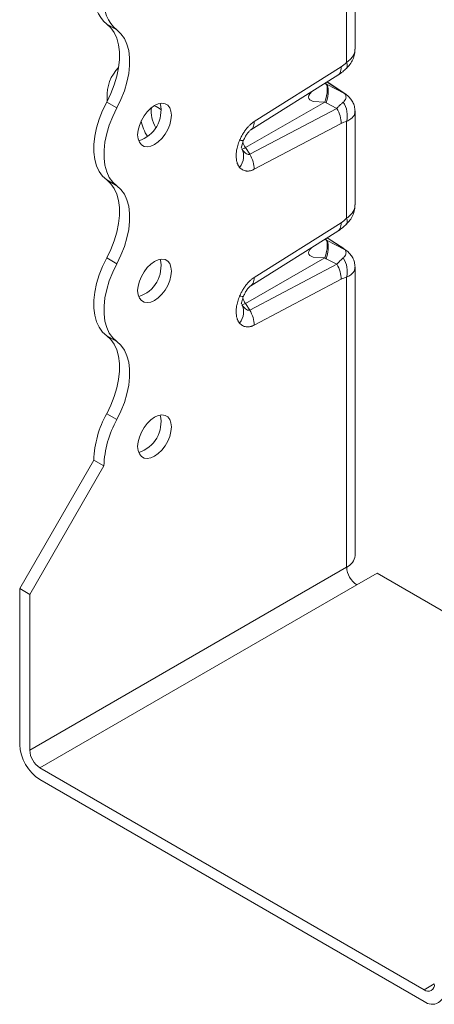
# Model space of a CAD drawing. Header units: millimetres. Extents: x 0 to 210, y 0 to 297.
# Tile 4 of 8: x 148 to 170, y 46 to 98. Entities that reach past the tile are written whole.
import ezdxf

# ---------------------------------------------------------------- set-up
doc = ezdxf.new("R2010")
doc.units = ezdxf.units.MM

msp = doc.modelspace()

# ---------------------------------------------------------------- linework, layer by layer
at = {"color": 7, "linetype": 'Continuous', "lineweight": 15}
for p, q in [((165.478, 96.406), (165.478, 101.301)), ((165.038, 95.704), (165.038, 100.778)), ((152.455, 97.714), (152.986, 97.407)), ((160.183, 92.604), (164.749, 95.473)), ((160.008, 92.166), (164.577, 95.036)), ((164.571, 95.039), (164.593, 95.053)), ((163.941, 94.593), (163.907, 94.615)), ((163.985, 94.567), (163.909, 94.617)), ((164.925, 94.075), (163.985, 94.567)), ((164.009, 94.679), (164.82, 94.149)), ((164.882, 94.117), (164.016, 94.683)), ((164.82, 94.149), (164.875, 94.115)), ((164.875, 94.115), (164.895, 94.103)), ((165.076, 93.974), (164.925, 94.075)), ((152.455, 93.631), (152.986, 93.325)), ((152.487, 93.851), (152.487, 93.691)), ((159.725, 91.246), (163.895, 93.623)), ((163.895, 93.623), (163.963, 93.587)), ((163.963, 93.587), (164.52, 93.295)), ((164.52, 93.295), (159.954, 90.892)), ((165.478, 88.24), (165.478, 93.136)), ((164.749, 92.511), (160.183, 90.107)), ((165.038, 87.539), (165.038, 92.613)), ((160.032, 92.188), (160.005, 92.171)), ((159.499, 91.257), (159.522, 91.213)), ((159.954, 90.892), (159.725, 91.246)), ((152.455, 89.548), (152.986, 89.242)), ((160.183, 84.439), (164.749, 87.307)), ((160.008, 84), (164.577, 86.871)), ((164.571, 86.874), (164.593, 86.888)), ((163.941, 86.428), (163.907, 86.45)), ((163.985, 86.401), (163.909, 86.451)), ((164.925, 85.909), (163.985, 86.401)), ((164.009, 86.514), (164.82, 85.984)), ((164.882, 85.952), (164.016, 86.518)), ((164.82, 85.984), (164.875, 85.95)), ((164.875, 85.95), (164.895, 85.937)), ((165.076, 85.809), (164.925, 85.909)), ((152.455, 85.465), (152.986, 85.159)), ((159.725, 83.081), (163.895, 85.458)), ((163.895, 85.458), (163.963, 85.422)), ((163.963, 85.422), (164.52, 85.13)), ((164.52, 85.13), (159.954, 82.726)), ((165.478, 69.866), (165.478, 84.971)), ((164.749, 84.345), (160.183, 81.941)), ((165.038, 69.254), (165.038, 84.448)), ((160.032, 84.022), (160.005, 84.005)), ((159.499, 83.091), (159.522, 83.048)), ((159.954, 82.726), (159.725, 83.081)), ((152.455, 81.383), (152.986, 81.077)), ((152.455, 77.3), (152.986, 76.994)), ((147.891, 68.133), (151.78, 74.869)), ((151.78, 74.869), (152.311, 74.563)), ((152.311, 74.563), (148.421, 67.827)), ((165.038, 69.254), (148.421, 59.661)), ((166.629, 68.948), (165.569, 68.335)), ((174.131, 64.617), (166.629, 68.948)), ((147.891, 68.133), (148.421, 67.827)), ((147.891, 68.133), (147.891, 59.967)), ((165.569, 68.335), (148.952, 58.743)), ((148.421, 59.661), (148.421, 67.827)), ((169.104, 47.109), (148.952, 58.743)), ((148.952, 58.13), (169.104, 46.496)), ((169.104, 47.109), (169.635, 47.415))]:
    msp.add_line(p, q, dxfattribs=at)
at = {"color": 7, "linetype": 'Continuous', "lineweight": 15, "flags": 128}
for points in [[(152.455, 93.631), (152.672, 94.076), (152.85, 94.529), (152.986, 94.981), (153.078, 95.426), (153.125, 95.856), (153.125, 96.262), (153.078, 96.637), (152.986, 96.976), (152.85, 97.271), (152.672, 97.519), (152.455, 97.714)], [(152.986, 97.407), (153.202, 97.213), (153.38, 96.965), (153.516, 96.67), (153.609, 96.331), (153.655, 95.955), (153.655, 95.55), (153.609, 95.12), (153.516, 94.675), (153.38, 94.222), (153.202, 93.77), (152.986, 93.325)], [(163.207, 94.175), (163.104, 94.061), (163.057, 93.969), (163.042, 93.888), (163.057, 93.817), (163.103, 93.755), (163.29, 93.666), (163.895, 93.623), (163.895, 93.623)], [(152.455, 89.548), (152.239, 89.743), (152.061, 89.99), (151.925, 90.286), (151.833, 90.625), (151.786, 91), (151.786, 91.406), (151.833, 91.835), (151.925, 92.28), (152.061, 92.733), (152.239, 93.186), (152.455, 93.631)], [(154.078, 91.914), (154.1, 92.154), (154.166, 92.407), (154.271, 92.662), (154.411, 92.904), (154.579, 93.123), (154.765, 93.306), (154.962, 93.445), (155.159, 93.533), (155.346, 93.565), (155.513, 93.54), (155.653, 93.46), (155.759, 93.327), (155.824, 93.149), (155.846, 92.935), (155.824, 92.695), (155.759, 92.441), (155.653, 92.187), (155.513, 91.944), (155.346, 91.726), (155.159, 91.543), (154.962, 91.404), (154.765, 91.316), (154.579, 91.283), (154.411, 91.308), (154.271, 91.389), (154.166, 91.522), (154.1, 91.7), (154.078, 91.914)], [(152.986, 93.325), (152.769, 92.88), (152.591, 92.427), (152.455, 91.974), (152.363, 91.529), (152.316, 91.1), (152.316, 90.694), (152.363, 90.318), (152.455, 89.98), (152.591, 89.684), (152.769, 89.437), (152.986, 89.242)], [(152.455, 85.465), (152.672, 85.91), (152.85, 86.363), (152.986, 86.816), (153.078, 87.261), (153.125, 87.69), (153.125, 88.096), (153.078, 88.472), (152.986, 88.81), (152.85, 89.106), (152.672, 89.353), (152.455, 89.548)], [(152.986, 89.242), (153.202, 89.047), (153.38, 88.8), (153.516, 88.504), (153.609, 88.166), (153.655, 87.79), (153.655, 87.384), (153.609, 86.955), (153.516, 86.51), (153.38, 86.057), (153.202, 85.604), (152.986, 85.159)], [(163.207, 86.01), (163.104, 85.895), (163.057, 85.804), (163.042, 85.722), (163.057, 85.651), (163.103, 85.59), (163.29, 85.5), (163.895, 85.458), (163.895, 85.458)], [(152.455, 81.383), (152.239, 81.578), (152.061, 81.825), (151.925, 82.121), (151.833, 82.459), (151.786, 82.835), (151.786, 83.241), (151.833, 83.67), (151.925, 84.115), (152.061, 84.568), (152.239, 85.021), (152.455, 85.465)], [(152.986, 85.159), (152.769, 84.714), (152.591, 84.262), (152.455, 83.809), (152.363, 83.364), (152.316, 82.935), (152.316, 82.529), (152.363, 82.153), (152.455, 81.814), (152.591, 81.519), (152.769, 81.272), (152.986, 81.077)], [(154.078, 83.749), (154.1, 83.989), (154.166, 84.242), (154.271, 84.496), (154.411, 84.739), (154.579, 84.957), (154.765, 85.14), (154.962, 85.28), (155.159, 85.368), (155.346, 85.4), (155.513, 85.375), (155.653, 85.294), (155.759, 85.162), (155.824, 84.984), (155.846, 84.769), (155.824, 84.529), (155.759, 84.276), (155.653, 84.021), (155.513, 83.779), (155.346, 83.561), (155.159, 83.377), (154.962, 83.238), (154.765, 83.15), (154.579, 83.118), (154.411, 83.143), (154.271, 83.224), (154.166, 83.356), (154.1, 83.534), (154.078, 83.749)], [(152.455, 77.3), (152.672, 77.745), (152.85, 78.198), (152.986, 78.651), (153.078, 79.096), (153.125, 79.525), (153.125, 79.931), (153.078, 80.306), (152.986, 80.645), (152.85, 80.94), (152.672, 81.188), (152.455, 81.383)], [(152.986, 81.077), (153.202, 80.882), (153.38, 80.634), (153.516, 80.339), (153.609, 80), (153.655, 79.625), (153.655, 79.219), (153.609, 78.789), (153.516, 78.344), (153.38, 77.892), (153.202, 77.439), (152.986, 76.994)], [(154.078, 75.583), (154.1, 75.823), (154.166, 76.077), (154.271, 76.331), (154.411, 76.573), (154.579, 76.792), (154.765, 76.975), (154.962, 77.114), (155.159, 77.202), (155.346, 77.235), (155.513, 77.21), (155.653, 77.129), (155.759, 76.996), (155.824, 76.818), (155.846, 76.604), (155.824, 76.364), (155.759, 76.11), (155.653, 75.856), (155.513, 75.614), (155.346, 75.395), (155.159, 75.212), (154.962, 75.073), (154.765, 74.985), (154.579, 74.953), (154.411, 74.977), (154.271, 75.058), (154.166, 75.191), (154.1, 75.369), (154.078, 75.583)]]:
    msp.add_lwpolyline(points, dxfattribs=at)
at = {"color": 7, "linetype": 'Continuous', "lineweight": 15}
for centre, radius, start, end in [((153.733, 99.2), 1.96, 175.1648, 229.309), ((154.264, 98.894), 1.96, 175.1648, 229.309), ((154.488, 94.008), 2.007, 134.5481, 184.4923), ((153.636, 93.19), 1.668, 287.2657, 12.7396), ((154.604, 92.392), 1.091, 49.2683, 72.1755), ((156.433, 93.141), 1.64, 173.123, 210.5201), ((156.208, 92.948), 1.963, 188.6147, 214.9246), ((160.612, 91.824), 1.059, 195.4817, 213.0764), ((159.33, 91.847), 0.719, 287.7096, 303.3681), ((153.636, 85.025), 1.668, 287.2657, 12.7396), ((159.33, 83.681), 0.719, 287.7096, 303.3681), ((160.612, 83.659), 1.059, 195.4817, 213.0764), ((157.089, 74.704), 5.312, 150.7381, 178.2178), ((157.62, 74.398), 5.312, 150.7381, 178.2178), ((153.636, 76.859), 1.668, 287.2657, 12.7396), ((164.727, 69.941), 0.754, 294.3747, 354.3052), ((166.19, 69.306), 1.153, 182.6055, 237.3945), ((150.194, 60.072), 2.305, 182.6055, 237.3945), ((149.573, 59.714), 1.153, 182.6055, 237.3945), ((169.311, 47.363), 0.328, 230.7967, 9.214), ((169.518, 47.004), 0.655, 230.7967, 9.214)]:
    msp.add_arc(centre, radius, start, end, dxfattribs=at)
for points, knots in [([(165.023, 95.39), (165.088, 95.459), (165.224, 95.603), (165.369, 95.859), (165.463, 96.136), (165.473, 96.327), (165.478, 96.421)], [0, 0, 0, 0, 0.24083, 0.496394, 0.753478, 1, 1, 1, 1]), ([(165.038, 95.704), (165.118, 95.767), (165.312, 95.923), (165.46, 96.17), (165.469, 96.345), (165.472, 96.406)], [0, 0, 0, 0, 0.309519, 0.761395, 1, 1, 1, 1]), ([(164.593, 95.053), (164.603, 95.059), (164.648, 95.085), (164.7, 95.17), (164.747, 95.304), (164.748, 95.416), (164.749, 95.473)], [0, 0, 0, 0, 0.085798, 0.390532, 0.695266, 1, 1, 1, 1]), ([(165.038, 95.704), (165.053, 95.649), (165.081, 95.539), (165.068, 95.436), (165.029, 95.406), (165.016, 95.396)], [0, 0, 0, 0, 0.403214, 0.806293, 1, 1, 1, 1]), ([(164.596, 95.049), (164.675, 95.103), (164.815, 95.199), (164.959, 95.331), (165.023, 95.39)], [0, 0, 0, 0, 0.559663, 1, 1, 1, 1]), ([(163.985, 94.567), (164.047, 94.499), (164.078, 94.375), (164.071, 94.038), (164.032, 93.825), (163.963, 93.587)], [0, 0, 0, 0, 0.5, 0.5, 1, 1, 1, 1]), ([(164.925, 94.075), (164.969, 94.035), (164.995, 93.985), (165.008, 93.879), (164.997, 93.823), (164.958, 93.737), (164.937, 93.705), (164.895, 93.658), (164.878, 93.641), (164.859, 93.626)], [0, 0, 0, 0, 0.0439295, 0.0439295, 0.0835279, 0.0835279, 0.1082769, 0.1082769, 0.123745, 0.123745, 0.123745, 0.123745]), ([(165.077, 93.976), (165.05, 93.997), (164.999, 94.038), (164.93, 94.084), (164.897, 94.107)], [0, 0, 0, 0, 0.51208, 1, 1, 1, 1]), ([(165.478, 93.148), (165.471, 93.233), (165.457, 93.399), (165.366, 93.627), (165.24, 93.823), (165.13, 93.926), (165.077, 93.976)], [0, 0, 0, 0, 0.2703591, 0.5300215, 0.7745673, 1, 1, 1, 1]), ([(164.52, 93.295), (164.539, 93.316), (164.576, 93.358), (164.632, 93.417), (164.689, 93.474), (164.746, 93.528), (164.803, 93.579), (164.84, 93.61), (164.859, 93.626)], [0, 0, 0, 0, 0.155959, 0.316112, 0.480529, 0.649277, 0.822415, 1, 1, 1, 1]), ([(165.038, 92.613), (165.078, 92.776), (165.087, 93.141), (164.953, 93.484), (164.859, 93.626)], [0.0000054, 0.0000054, 0.0000054, 0.0000054, 0.5, 1, 1, 1, 1]), ([(164.749, 92.511), (164.754, 92.632), (164.736, 92.766), (164.657, 93.036), (164.596, 93.172), (164.52, 93.295)], [0, 0, 0, 0, 0.5, 0.5, 1, 1, 1, 1]), ([(165.474, 93.149), (165.471, 93.097), (165.462, 92.956), (165.312, 92.762), (165.118, 92.656), (165.038, 92.613)], [0, 0, 0, 0, 0.2540512, 0.6967589, 1, 1, 1, 1]), ([(159.424, 91.627), (159.438, 91.658), (159.465, 91.719), (159.51, 91.809), (159.557, 91.896), (159.606, 91.98), (159.657, 92.06), (159.71, 92.138), (159.779, 92.23), (159.865, 92.333), (159.968, 92.439), (160.074, 92.531), (160.147, 92.58), (160.183, 92.604)], [0, 0, 0, 0, 0.078857, 0.155881, 0.23132, 0.305439, 0.378517, 0.450844, 0.522721, 0.645671, 0.764906, 0.882346, 1, 1, 1, 1]), ([(160.183, 92.604), (160.182, 92.548), (160.18, 92.435), (160.133, 92.302), (160.083, 92.218), (160.04, 92.193), (160.032, 92.188)], [0, 0, 0, 0, 0.309115, 0.618231, 0.927346, 1, 1, 1, 1]), ([(159.631, 91.629), (159.658, 91.687), (159.712, 91.804), (159.815, 91.968), (159.911, 92.085), (159.985, 92.152), (160.015, 92.171), (160.03, 92.181)], [0, 0, 0, 0, 0.256039, 0.515108, 0.762627, 0.881527, 1, 1, 1, 1]), ([(159.424, 90.208), (159.414, 90.22), (159.395, 90.243), (159.368, 90.282), (159.344, 90.324), (159.323, 90.369), (159.304, 90.417), (159.277, 90.501), (159.251, 90.629), (159.24, 90.811), (159.251, 91.006), (159.281, 91.187), (159.322, 91.349), (159.367, 91.489), (159.405, 91.581), (159.424, 91.627)], [0, 0, 0, 0, 0.041401, 0.082775, 0.12424, 0.165912, 0.207905, 0.250332, 0.374204, 0.500202, 0.626277, 0.750184, 0.834684, 0.917651, 1, 1, 1, 1]), ([(159.424, 91.627), (159.472, 91.619), (159.569, 91.604), (159.632, 91.612), (159.628, 91.633), (159.627, 91.637)], [0, 0, 0, 0, 0.452213, 0.904219, 1, 1, 1, 1]), ([(159.512, 91.24), (159.516, 91.241), (159.526, 91.243), (159.537, 91.325), (159.563, 91.451), (159.611, 91.575), (159.633, 91.634)], [0, 0, 0, 0, 0.172827, 0.471541, 0.750062, 1, 1, 1, 1]), ([(159.954, 90.892), (159.953, 90.891), (159.952, 90.891), (159.936, 90.884), (159.918, 90.881), (159.881, 90.881), (159.862, 90.885), (159.809, 90.904), (159.773, 90.925), (159.678, 91.002), (159.615, 91.071), (159.55, 91.16), (159.549, 91.161), (159.548, 91.162)], [-0.8457918, -0.8457918, -0.8457918, -0.8457918, -0.8399668, -0.8399668, -0.709504, -0.709504, -0.5790412, -0.5790412, -0.3703007, -0.3703007, -0.0363158, -0.0363158, -0.0320742, -0.0320742, -0.0320742, -0.0320742]), ([(160.183, 90.107), (160.165, 90.098), (160.129, 90.079), (160.075, 90.057), (160.022, 90.04), (159.969, 90.026), (159.917, 90.017), (159.866, 90.013), (159.816, 90.013), (159.749, 90.019), (159.669, 90.037), (159.58, 90.077), (159.497, 90.133), (159.449, 90.183), (159.424, 90.208)], [0, 0, 0, 0, 0.0589642, 0.1176352, 0.1762649, 0.2351059, 0.2944079, 0.3544152, 0.4153632, 0.4774768, 0.6034046, 0.7314538, 0.8631766, 1, 1, 1, 1]), ([(165.023, 87.224), (165.088, 87.294), (165.224, 87.437), (165.369, 87.694), (165.463, 87.971), (165.473, 88.162), (165.478, 88.255)], [0, 0, 0, 0, 0.24083, 0.496394, 0.753478, 1, 1, 1, 1]), ([(165.038, 87.539), (165.118, 87.602), (165.312, 87.757), (165.46, 88.004), (165.469, 88.18), (165.472, 88.24)], [0, 0, 0, 0, 0.309519, 0.761395, 1, 1, 1, 1]), ([(164.593, 86.888), (164.603, 86.894), (164.648, 86.919), (164.7, 87.005), (164.747, 87.138), (164.748, 87.251), (164.749, 87.307)], [0, 0, 0, 0, 0.085798, 0.390532, 0.695266, 1, 1, 1, 1]), ([(164.596, 86.884), (164.675, 86.937), (164.815, 87.033), (164.959, 87.166), (165.023, 87.224)], [0, 0, 0, 0, 0.559663, 1, 1, 1, 1]), ([(165.038, 87.539), (165.053, 87.484), (165.081, 87.374), (165.068, 87.27), (165.029, 87.241), (165.016, 87.231)], [0, 0, 0, 0, 0.403214, 0.806293, 1, 1, 1, 1]), ([(163.985, 86.401), (164.047, 86.334), (164.078, 86.21), (164.071, 85.873), (164.032, 85.659), (163.963, 85.422)], [0, 0, 0, 0, 0.5, 0.5, 1, 1, 1, 1]), ([(164.925, 85.909), (164.969, 85.869), (164.995, 85.82), (165.008, 85.714), (164.997, 85.658), (164.958, 85.572), (164.937, 85.54), (164.895, 85.492), (164.878, 85.476), (164.859, 85.46)], [0, 0, 0, 0, 0.0439295, 0.0439295, 0.0835279, 0.0835279, 0.1082769, 0.1082769, 0.123745, 0.123745, 0.123745, 0.123745]), ([(165.077, 85.81), (165.05, 85.831), (164.999, 85.872), (164.93, 85.919), (164.897, 85.941)], [0, 0, 0, 0, 0.51208, 1, 1, 1, 1]), ([(165.478, 84.983), (165.471, 85.067), (165.457, 85.233), (165.366, 85.462), (165.24, 85.658), (165.13, 85.761), (165.077, 85.81)], [0, 0, 0, 0, 0.2703591, 0.5300215, 0.7745673, 1, 1, 1, 1]), ([(164.859, 85.46), (164.802, 85.414), (164.743, 85.361), (164.629, 85.249), (164.575, 85.192), (164.52, 85.13)], [0.6313831, 0.6313831, 0.6313831, 0.6313831, 0.793433, 0.793433, 0.9376815, 0.9376815, 0.9376815, 0.9376815]), ([(164.749, 84.345), (164.754, 84.466), (164.736, 84.601), (164.657, 84.871), (164.596, 85.006), (164.52, 85.13)], [0, 0, 0, 0, 0.5, 0.5, 1, 1, 1, 1]), ([(165.474, 84.983), (165.471, 84.932), (165.462, 84.791), (165.312, 84.596), (165.118, 84.491), (165.038, 84.448)], [0, 0, 0, 0, 0.254051, 0.696759, 1, 1, 1, 1]), ([(159.424, 83.461), (159.438, 83.492), (159.465, 83.554), (159.51, 83.644), (159.557, 83.73), (159.606, 83.814), (159.657, 83.895), (159.71, 83.973), (159.779, 84.065), (159.865, 84.167), (159.968, 84.274), (160.074, 84.366), (160.147, 84.415), (160.183, 84.439)], [0, 0, 0, 0, 0.078857, 0.155881, 0.23132, 0.305439, 0.378517, 0.450844, 0.522721, 0.645671, 0.764906, 0.882346, 1, 1, 1, 1]), ([(160.183, 84.439), (160.182, 84.383), (160.18, 84.27), (160.133, 84.137), (160.083, 84.052), (160.04, 84.027), (160.032, 84.022)], [0, 0, 0, 0, 0.309115, 0.618231, 0.927346, 1, 1, 1, 1]), ([(159.631, 83.463), (159.658, 83.522), (159.712, 83.639), (159.815, 83.803), (159.911, 83.919), (159.985, 83.987), (160.015, 84.006), (160.03, 84.016)], [0, 0, 0, 0, 0.256039, 0.515108, 0.762627, 0.881527, 1, 1, 1, 1]), ([(159.424, 82.043), (159.414, 82.055), (159.395, 82.078), (159.368, 82.117), (159.344, 82.159), (159.323, 82.204), (159.304, 82.252), (159.277, 82.336), (159.251, 82.464), (159.24, 82.646), (159.251, 82.84), (159.281, 83.022), (159.322, 83.183), (159.367, 83.323), (159.405, 83.415), (159.424, 83.461)], [0, 0, 0, 0, 0.041401, 0.082775, 0.12424, 0.165912, 0.207905, 0.250332, 0.374204, 0.500202, 0.626277, 0.750184, 0.834684, 0.917651, 1, 1, 1, 1]), ([(159.424, 83.461), (159.472, 83.454), (159.569, 83.439), (159.632, 83.447), (159.628, 83.468), (159.627, 83.471)], [0, 0, 0, 0, 0.4522125, 0.9042188, 1, 1, 1, 1]), ([(159.512, 83.075), (159.516, 83.075), (159.526, 83.077), (159.537, 83.16), (159.563, 83.286), (159.611, 83.41), (159.633, 83.469)], [0, 0, 0, 0, 0.172827, 0.471541, 0.750062, 1, 1, 1, 1]), ([(159.954, 82.726), (159.953, 82.726), (159.952, 82.726), (159.936, 82.718), (159.918, 82.715), (159.881, 82.716), (159.862, 82.72), (159.809, 82.739), (159.773, 82.76), (159.678, 82.836), (159.615, 82.906), (159.55, 82.994), (159.549, 82.995), (159.548, 82.997)], [-0.8457918, -0.8457918, -0.8457918, -0.8457918, -0.8399668, -0.8399668, -0.709504, -0.709504, -0.5790412, -0.5790412, -0.3703007, -0.3703007, -0.0363158, -0.0363158, -0.0320742, -0.0320742, -0.0320742, -0.0320742]), ([(160.183, 81.941), (160.165, 81.932), (160.129, 81.914), (160.075, 81.892), (160.022, 81.874), (159.969, 81.861), (159.917, 81.852), (159.866, 81.848), (159.816, 81.848), (159.749, 81.853), (159.669, 81.872), (159.58, 81.911), (159.497, 81.967), (159.449, 82.017), (159.424, 82.043)], [0, 0, 0, 0, 0.058964, 0.117635, 0.176265, 0.235106, 0.294408, 0.354415, 0.415363, 0.477477, 0.603405, 0.731454, 0.863177, 1, 1, 1, 1])]:
    msp.add_open_spline(points, degree=3, knots=knots, dxfattribs=at)
for points in [[(165.038, 95.704), (164.938, 95.608), (164.841, 95.53), (164.749, 95.473)], [(163.895, 93.623), (163.971, 93.862), (164.06, 94.288), (164.003, 94.53), (163.941, 94.593)], [(163.985, 94.567), (163.97, 94.575), (163.956, 94.584), (163.941, 94.593)], [(164.82, 94.149), (164.864, 94.121), (164.9, 94.095), (164.925, 94.075)], [(164.749, 92.511), (164.841, 92.559), (164.938, 92.593), (165.038, 92.613)], [(159.424, 90.208), (159.534, 90.358), (159.678, 90.702), (159.622, 91.029), (159.548, 91.162)], [(160.183, 90.107), (160.187, 90.228), (160.151, 90.497), (160.03, 90.768), (159.954, 90.892)], [(165.038, 87.539), (164.938, 87.443), (164.841, 87.365), (164.749, 87.307)], [(163.895, 85.458), (163.971, 85.696), (164.06, 86.122), (164.003, 86.364), (163.941, 86.428)], [(163.985, 86.401), (163.97, 86.41), (163.956, 86.419), (163.941, 86.428)], [(164.82, 85.984), (164.864, 85.955), (164.9, 85.93), (164.925, 85.909)], [(164.859, 85.46), (164.953, 85.319), (165.087, 84.976), (165.078, 84.61), (165.038, 84.448)], [(164.749, 84.345), (164.841, 84.393), (164.938, 84.428), (165.038, 84.448)], [(159.424, 82.043), (159.534, 82.193), (159.678, 82.537), (159.622, 82.863), (159.548, 82.997)], [(160.183, 81.941), (160.187, 82.063), (160.151, 82.332), (160.03, 82.603), (159.954, 82.726)]]:
    msp.add_open_spline(points, degree=3, dxfattribs=at)

doc.saveas('drawing.dxf')
